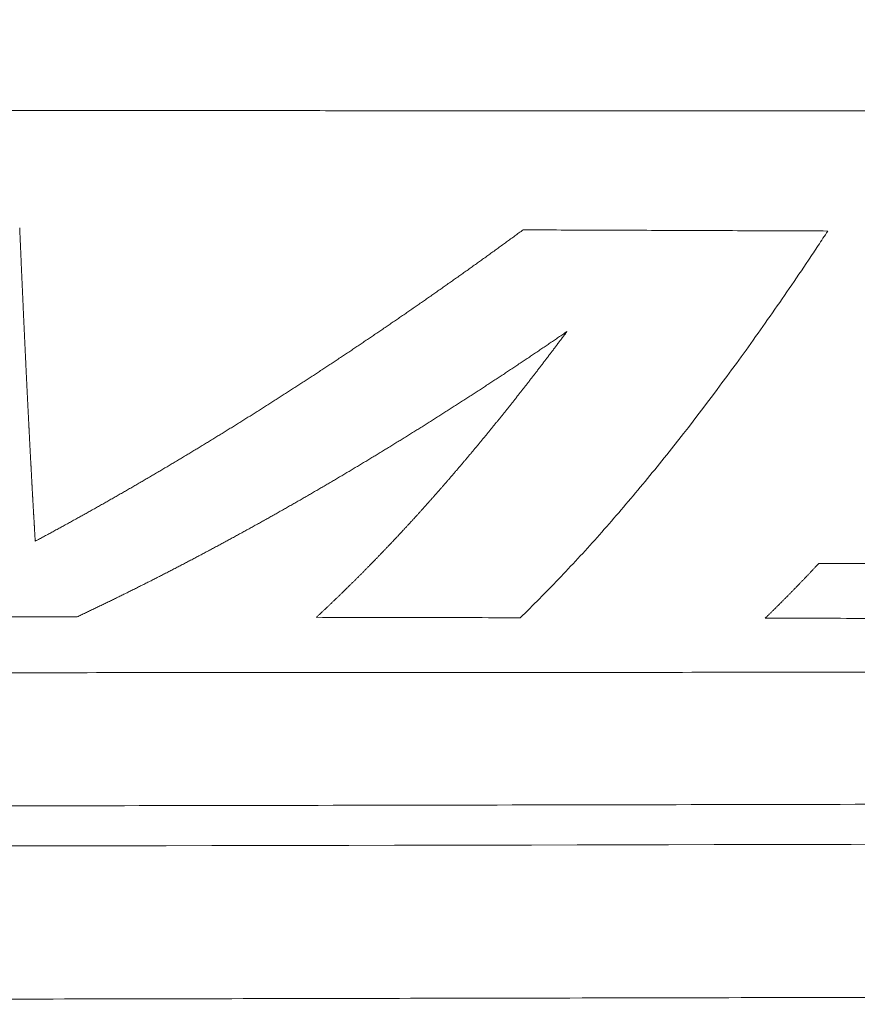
# Model space of a CAD drawing. Header units: millimetres. Extents: x 0 to 594, y 0 to 420.
# Tile 212 of 256: x 309.49 to 314.49, y 271.11 to 276.99. Entities that reach past the tile are written whole.
import ezdxf

# ---------------------------------------------------------------- set-up
doc = ezdxf.new("R2010")
doc.units = ezdxf.units.MM
doc.layers.add('1', color=7, linetype='Continuous', true_color=0xffffff)

msp = doc.modelspace()

# ---------------------------------------------------------------- linework, layer by layer
at = {"layer": '1', "color": 155, "linetype": 'Continuous', "lineweight": 13}
for points, knots in [([(124.8176, 280.5335), (125.5409, 280.2488), (127.3073, 279.5759), (130.0723, 278.6167), (133.0284, 277.6695), (135.7788, 276.8634), (138.3028, 276.1847), (140.5975, 275.6186), (142.6609, 275.1508), (144.505, 274.766), (146.8815, 274.3083), (149.898, 273.7996), (153.6627, 273.2859), (157.9494, 272.8351), (162.7365, 272.4819), (167.9977, 272.2401), (173.2657, 272.0935), (179.9757, 271.9506), (188.1344, 271.7912), (197.7452, 271.642), (207.3637, 271.5165), (216.986, 271.4136), (229.3904, 271.3035), (244.5767, 271.2003), (262.5436, 271.1307), (276.1024, 271.1115), (285.2534, 271.1123), (289.9724, 271.1152), (294.5796, 271.1199), (298.9844, 271.1256), (302.2711, 271.1307), (304.5941, 271.1346), (306.1126, 271.1372), (307.8346, 271.1403), (309.7618, 271.1438), (311.8942, 271.1479), (314.2318, 271.1526), (316.8, 271.1579), (319.6024, 271.164), (322.6428, 271.171), (325.4979, 271.1782), (328.1268, 271.1848), (329.9242, 271.1906), (331.2226, 271.193), (331.9936, 271.1986), (332.5865, 271.1906), (332.9219, 271.2031), (332.9974, 271.2063)], [0, 0, 0, 0, 0.011301, 0.027478, 0.04249, 0.056339, 0.069024, 0.080349, 0.090551, 0.09963, 0.107586, 0.125527, 0.1438, 0.162396, 0.187643, 0.212894, 0.238126, 0.263341, 0.30921, 0.355096, 0.400986, 0.446877, 0.492766, 0.578427, 0.664088, 0.74975, 0.772365, 0.794979, 0.817248, 0.838264, 0.857982, 0.864259, 0.871491, 0.879701, 0.88889, 0.899057, 0.910202, 0.922326, 0.935791, 0.950287, 0.965814, 0.976628, 0.98789, 0.991523, 0.995199, 0.998919, 1, 1, 1, 1]), ([(332.9868, 272.1114), (332.8961, 272.1111), (332.7601, 272.1107), (332.5786, 272.1102), (331.761, 272.1079), (330.262, 272.1036), (322.9943, 272.0839), (310.6392, 272.0577), (296.1038, 272.035), (284.4754, 272.0272), (275.7541, 272.0303), (267.0328, 272.0437), (258.3115, 272.0677), (249.59, 272.1022), (240.8686, 272.1483), (232.1472, 272.2068), (223.4263, 272.2771), (214.7061, 272.3592), (205.9879, 272.4565), (197.2728, 272.5723), (190.0146, 272.6863), (184.2122, 272.7915), (180.5877, 272.8635), (177.6896, 272.924), (174.7926, 272.987), (171.1734, 273.0725), (166.8348, 273.2182), (162.5029, 273.439), (158.1812, 273.7621), (153.8754, 274.2126), (150.3064, 274.714), (147.4662, 275.194), (144.6373, 275.7268), (141.1244, 276.4935), (136.9511, 277.5685), (133.5121, 278.5877), (130.7865, 279.4752), (129.1149, 280.0523), (128.1254, 280.4083), (127.8099, 280.5233)], [0, 0, 0, 0, 0.001316, 0.001976, 0.002636, 0.013193, 0.023751, 0.108212, 0.192672, 0.234902, 0.277133, 0.319363, 0.361593, 0.403823, 0.446054, 0.488284, 0.530514, 0.572745, 0.614975, 0.657205, 0.699435, 0.720551, 0.741666, 0.752223, 0.762781, 0.783896, 0.805011, 0.826126, 0.847241, 0.868356, 0.889472, 0.900029, 0.910587, 0.931702, 0.952817, 0.973932, 0.98449, 0.995047, 1, 1, 1, 1]), ([(319.7954, 276.4416), (319.6208, 276.4417), (319.2717, 276.4418), (318.7479, 276.442), (318.2241, 276.4423), (317.7003, 276.4425), (317.1766, 276.4427), (316.6528, 276.443), (316.129, 276.4432), (315.6052, 276.4435), (315.0815, 276.4438), (314.5577, 276.4441), (314.0339, 276.4443), (313.5101, 276.4446), (312.9864, 276.4449), (312.4626, 276.4452), (311.9388, 276.4455), (311.4151, 276.4458), (310.8913, 276.4461), (310.3675, 276.4465), (309.8437, 276.4468), (309.32, 276.4471), (308.7962, 276.4474), (308.2724, 276.4477), (307.7486, 276.4481), (307.2249, 276.4484), (306.7011, 276.4488), (306.1773, 276.4491), (305.6535, 276.4495), (305.1298, 276.4498), (304.606, 276.4502), (304.0822, 276.4506), (303.5075, 276.451), (302.8819, 276.4514), (302.2054, 276.4519), (301.5288, 276.4524), (300.8523, 276.4529), (300.1758, 276.4535), (299.4992, 276.454), (298.8227, 276.4545), (298.1461, 276.455), (297.4696, 276.4556), (296.7931, 276.4561), (296.1165, 276.4567), (295.44, 276.4572), (294.7634, 276.4578), (294.0869, 276.4584), (293.4104, 276.459), (292.7338, 276.4596), (292.0573, 276.4602), (291.3807, 276.4608), (290.7042, 276.4615), (290.0277, 276.4621), (289.3511, 276.4628), (288.6746, 276.4635), (287.9981, 276.4642), (287.3215, 276.4649), (286.645, 276.4656), (285.9684, 276.4664), (285.2919, 276.4671), (284.6154, 276.4679), (283.9388, 276.4688), (283.2623, 276.4696), (282.5858, 276.4705), (281.9092, 276.4713), (281.2327, 276.4723), (280.5561, 276.4732), (279.8796, 276.4741), (279.2031, 276.4751), (278.5265, 276.4761), (277.85, 276.4772), (277.1735, 276.4782), (276.7225, 276.479), (276.4969, 276.4793)], [0, 0, 0, 0, 0.012097, 0.024194, 0.03629, 0.048387, 0.060484, 0.072581, 0.084677, 0.096774, 0.108871, 0.120968, 0.133065, 0.145161, 0.157258, 0.169355, 0.181452, 0.193548, 0.205645, 0.217742, 0.229839, 0.241935, 0.254032, 0.266129, 0.278226, 0.290323, 0.302419, 0.314516, 0.326613, 0.33871, 0.350806, 0.362903, 0.375, 0.390625, 0.40625, 0.421875, 0.4375, 0.453125, 0.46875, 0.484375, 0.5, 0.515625, 0.53125, 0.546875, 0.5625, 0.578125, 0.59375, 0.609375, 0.625, 0.640625, 0.65625, 0.671875, 0.6875, 0.703125, 0.71875, 0.734375, 0.75, 0.765625, 0.78125, 0.796875, 0.8125, 0.828125, 0.84375, 0.859375, 0.875, 0.890625, 0.90625, 0.921875, 0.9375, 0.953125, 0.96875, 0.984375, 1, 1, 1, 1]), ([(309.5861, 273.8761), (309.586, 273.8783), (309.5857, 273.8828), (309.5853, 273.8894), (309.5849, 273.8962), (309.5845, 273.9029), (309.5841, 273.9096), (309.5837, 273.9163), (309.5833, 273.9231), (309.5829, 273.9299), (309.5825, 273.9366), (309.5821, 273.9434), (309.5817, 273.9502), (309.5813, 273.957), (309.581, 273.9638), (309.5806, 273.9707), (309.5802, 273.9775), (309.5798, 273.9844), (309.5794, 273.9912), (309.579, 273.9981), (309.5786, 274.005), (309.5782, 274.0119), (309.5778, 274.0188), (309.5774, 274.0258), (309.577, 274.0327), (309.5766, 274.0396), (309.5762, 274.0466), (309.5758, 274.0536), (309.5754, 274.0605), (309.575, 274.0675), (309.5746, 274.0745), (309.5742, 274.0816), (309.5738, 274.0886), (309.5734, 274.0956), (309.573, 274.1027), (309.5726, 274.1097), (309.5722, 274.1168), (309.5718, 274.1239), (309.5714, 274.131), (309.571, 274.1381), (309.5706, 274.1452), (309.5702, 274.1523), (309.5698, 274.1595), (309.5694, 274.1666), (309.569, 274.1738), (309.5686, 274.1809), (309.5682, 274.1881), (309.5678, 274.1953), (309.5674, 274.2025), (309.567, 274.2098), (309.5666, 274.217), (309.5662, 274.2242), (309.5658, 274.2315), (309.5654, 274.2387), (309.565, 274.246), (309.5646, 274.2533), (309.5642, 274.2606), (309.5638, 274.2679), (309.5634, 274.2752), (309.5631, 274.2825), (309.5627, 274.2899), (309.5623, 274.2972), (309.5619, 274.3046), (309.5615, 274.312), (309.5611, 274.3194), (309.5607, 274.3268), (309.5603, 274.3342), (309.5599, 274.3416), (309.5595, 274.349), (309.5591, 274.3565), (309.5587, 274.3639), (309.5583, 274.3714), (309.5579, 274.3788), (309.5575, 274.3863), (309.5571, 274.3938), (309.5567, 274.4013), (309.5563, 274.4088), (309.5559, 274.4164), (309.5555, 274.4239), (309.5551, 274.4315), (309.5547, 274.439), (309.5543, 274.4466), (309.5539, 274.4542), (309.5535, 274.4618), (309.5531, 274.4694), (309.5527, 274.477), (309.5524, 274.4846), (309.552, 274.4923), (309.5516, 274.4999), (309.5512, 274.5076), (309.5508, 274.5152), (309.5504, 274.5229), (309.55, 274.5306), (309.5496, 274.5383), (309.5492, 274.546), (309.5488, 274.5538), (309.5484, 274.5615), (309.548, 274.5692), (309.5476, 274.577), (309.5472, 274.5848), (309.5468, 274.5925), (309.5464, 274.6003), (309.546, 274.6081), (309.5456, 274.6159), (309.5452, 274.6238), (309.5448, 274.6316), (309.5444, 274.6394), (309.5441, 274.6473), (309.5437, 274.6552), (309.5433, 274.663), (309.5429, 274.6709), (309.5425, 274.6788), (309.5421, 274.6867), (309.5417, 274.6947), (309.5413, 274.7026), (309.5409, 274.7105), (309.5405, 274.7185), (309.5401, 274.7264), (309.5397, 274.7344), (309.5393, 274.7424), (309.5389, 274.7504), (309.5385, 274.7584), (309.5381, 274.7664), (309.5377, 274.7744), (309.5373, 274.7825), (309.5369, 274.7905), (309.5366, 274.7986), (309.5362, 274.8066), (309.5358, 274.8147), (309.5354, 274.8228), (309.535, 274.8309), (309.5346, 274.839), (309.5342, 274.8471), (309.5338, 274.8553), (309.5334, 274.8634), (309.533, 274.8716), (309.5326, 274.8797), (309.5322, 274.8879), (309.5318, 274.8961), (309.5314, 274.9043), (309.531, 274.9125), (309.5306, 274.9207), (309.5303, 274.9289), (309.5299, 274.9371), (309.5295, 274.9454), (309.5291, 274.9536), (309.5287, 274.9619), (309.5283, 274.9702), (309.5279, 274.9785), (309.5275, 274.9868), (309.5271, 274.9951), (309.5267, 275.0034), (309.5263, 275.0117), (309.5259, 275.02), (309.5255, 275.0284), (309.5251, 275.0367), (309.5248, 275.0451), (309.5244, 275.0535), (309.524, 275.0619), (309.5236, 275.0703), (309.5232, 275.0787), (309.5228, 275.0871), (309.5224, 275.0955), (309.522, 275.104), (309.5216, 275.1124), (309.5212, 275.1209), (309.5208, 275.1293), (309.5204, 275.1378), (309.52, 275.1463), (309.5197, 275.1548), (309.5193, 275.1633), (309.5189, 275.1718), (309.5185, 275.1803), (309.5181, 275.1889), (309.5177, 275.1974), (309.5173, 275.206), (309.5169, 275.2145), (309.5165, 275.2231), (309.5161, 275.2317), (309.5157, 275.2403), (309.5153, 275.2489), (309.5149, 275.2575), (309.5146, 275.2661), (309.5142, 275.2748), (309.5138, 275.2834), (309.5134, 275.2921), (309.513, 275.3007), (309.5126, 275.3094), (309.5122, 275.3181), (309.5118, 275.3268), (309.5114, 275.3355), (309.511, 275.3442), (309.5106, 275.3529), (309.5103, 275.3617), (309.5099, 275.3704), (309.5095, 275.3792), (309.5091, 275.3879), (309.5087, 275.3967), (309.5083, 275.4055), (309.5079, 275.4143), (309.5075, 275.4231), (309.5071, 275.4319), (309.5067, 275.4407), (309.5063, 275.4496), (309.506, 275.4584), (309.5056, 275.4673), (309.5052, 275.4762), (309.5048, 275.485), (309.5044, 275.4939), (309.504, 275.5028), (309.5036, 275.5117), (309.5032, 275.5207), (309.5028, 275.5296), (309.5024, 275.5385), (309.5021, 275.5475), (309.5017, 275.5564), (309.5013, 275.5654), (309.5009, 275.5744), (309.5005, 275.5834), (309.5001, 275.5924), (309.4997, 275.6014), (309.4993, 275.6104), (309.4989, 275.6194), (309.4985, 275.6285), (309.4982, 275.6375), (309.4978, 275.6465), (309.4974, 275.6556), (309.497, 275.6647), (309.4966, 275.6738), (309.4962, 275.6828), (309.4958, 275.6919), (309.4954, 275.701), (309.495, 275.7102), (309.4946, 275.7193), (309.4943, 275.7284), (309.4939, 275.7376), (309.4936, 275.7437), (309.4935, 275.7467)], [0, 0, 0, 0, 0.004255, 0.008511, 0.012766, 0.017021, 0.021276, 0.025532, 0.029787, 0.034042, 0.038297, 0.042553, 0.046808, 0.051063, 0.055318, 0.059573, 0.063829, 0.068084, 0.072339, 0.076594, 0.080849, 0.085104, 0.089359, 0.093615, 0.09787, 0.102125, 0.10638, 0.110635, 0.11489, 0.119145, 0.1234, 0.127655, 0.131911, 0.136166, 0.140421, 0.144676, 0.148931, 0.153186, 0.157441, 0.161696, 0.165951, 0.170206, 0.174461, 0.178716, 0.182972, 0.187227, 0.191482, 0.195737, 0.199992, 0.204247, 0.208502, 0.212757, 0.217012, 0.221267, 0.225522, 0.229778, 0.234033, 0.238288, 0.242543, 0.246798, 0.251053, 0.255308, 0.259563, 0.263819, 0.268074, 0.272329, 0.276584, 0.280839, 0.285095, 0.28935, 0.293605, 0.29786, 0.302115, 0.306371, 0.310626, 0.314881, 0.319136, 0.323392, 0.327647, 0.331902, 0.336158, 0.340413, 0.344668, 0.348924, 0.353179, 0.357434, 0.36169, 0.365945, 0.370201, 0.374456, 0.378711, 0.382967, 0.387222, 0.391478, 0.395733, 0.399989, 0.404244, 0.4085, 0.412756, 0.417011, 0.421267, 0.425523, 0.429778, 0.434034, 0.43829, 0.442545, 0.446801, 0.451057, 0.455313, 0.459568, 0.463824, 0.46808, 0.472336, 0.476592, 0.480848, 0.485104, 0.48936, 0.493616, 0.497872, 0.502128, 0.506384, 0.51064, 0.514896, 0.519153, 0.523409, 0.527665, 0.531921, 0.536177, 0.540433, 0.54469, 0.548946, 0.553202, 0.557458, 0.561714, 0.565971, 0.570227, 0.574483, 0.578739, 0.582995, 0.587251, 0.591507, 0.595763, 0.600019, 0.604275, 0.608531, 0.612787, 0.617043, 0.621298, 0.625554, 0.62981, 0.634065, 0.638321, 0.642576, 0.646832, 0.651087, 0.655342, 0.659598, 0.663853, 0.668108, 0.672363, 0.676618, 0.680872, 0.685127, 0.689382, 0.693636, 0.697891, 0.702145, 0.706399, 0.710654, 0.714908, 0.719162, 0.723415, 0.727669, 0.731923, 0.736176, 0.740429, 0.744683, 0.748936, 0.753189, 0.757442, 0.761694, 0.765947, 0.7702, 0.774452, 0.778705, 0.782957, 0.78721, 0.791462, 0.795715, 0.799968, 0.804221, 0.808474, 0.812727, 0.81698, 0.821233, 0.825487, 0.829741, 0.833995, 0.838249, 0.842503, 0.846758, 0.851013, 0.855269, 0.859524, 0.863781, 0.868037, 0.872294, 0.876551, 0.880809, 0.885067, 0.889326, 0.893585, 0.897845, 0.902104, 0.906363, 0.910621, 0.91488, 0.919137, 0.923395, 0.927652, 0.931909, 0.936166, 0.940422, 0.944679, 0.948935, 0.953191, 0.957447, 0.961702, 0.965958, 0.970213, 0.974468, 0.978724, 0.982979, 0.987234, 0.991489, 0.995745, 1, 1, 1, 1]), ([(312.4968, 275.7345), (312.4927, 275.7315), (312.4844, 275.7254), (312.472, 275.7163), (312.4596, 275.7073), (312.4472, 275.6982), (312.4348, 275.6892), (312.4224, 275.6801), (312.4101, 275.6711), (312.3977, 275.6621), (312.3853, 275.6531), (312.3729, 275.6441), (312.3605, 275.6351), (312.3481, 275.6261), (312.3357, 275.6171), (312.3233, 275.6081), (312.3109, 275.5992), (312.2985, 275.5902), (312.2861, 275.5813), (312.2737, 275.5724), (312.2613, 275.5634), (312.249, 275.5545), (312.2366, 275.5456), (312.2242, 275.5367), (312.2118, 275.5278), (312.1994, 275.519), (312.187, 275.5101), (312.1746, 275.5013), (312.1622, 275.4924), (312.1498, 275.4836), (312.1374, 275.4748), (312.125, 275.466), (312.1127, 275.4571), (312.1003, 275.4484), (312.0879, 275.4396), (312.0755, 275.4308), (312.0631, 275.422), (312.0507, 275.4133), (312.0383, 275.4046), (312.0259, 275.3958), (312.0135, 275.3871), (312.0011, 275.3784), (311.9888, 275.3697), (311.9764, 275.361), (311.964, 275.3523), (311.9516, 275.3437), (311.9392, 275.335), (311.9268, 275.3263), (311.9144, 275.3177), (311.902, 275.3091), (311.8897, 275.3005), (311.8773, 275.2918), (311.8649, 275.2832), (311.8525, 275.2746), (311.8401, 275.2661), (311.8277, 275.2575), (311.8153, 275.2489), (311.8029, 275.2404), (311.7905, 275.2318), (311.7782, 275.2233), (311.7658, 275.2148), (311.7534, 275.2063), (311.741, 275.1978), (311.7286, 275.1893), (311.7162, 275.1808), (311.7038, 275.1723), (311.6914, 275.1638), (311.6791, 275.1554), (311.6667, 275.1469), (311.6543, 275.1385), (311.6419, 275.1301), (311.6295, 275.1217), (311.6171, 275.1132), (311.6047, 275.1049), (311.5923, 275.0965), (311.58, 275.0881), (311.5676, 275.0797), (311.5552, 275.0714), (311.5428, 275.063), (311.5304, 275.0547), (311.518, 275.0463), (311.5056, 275.038), (311.4932, 275.0297), (311.4809, 275.0214), (311.4685, 275.0131), (311.4561, 275.0049), (311.4437, 274.9966), (311.4313, 274.9883), (311.4189, 274.9801), (311.4065, 274.9718), (311.3942, 274.9636), (311.3818, 274.9554), (311.3694, 274.9472), (311.357, 274.939), (311.3446, 274.9308), (311.3322, 274.9226), (311.3198, 274.9145), (311.3074, 274.9063), (311.2951, 274.8981), (311.2827, 274.89), (311.2703, 274.8819), (311.2579, 274.8738), (311.2455, 274.8657), (311.2331, 274.8576), (311.2207, 274.8495), (311.2084, 274.8414), (311.196, 274.8333), (311.1836, 274.8253), (311.1712, 274.8172), (311.1588, 274.8092), (311.1464, 274.8012), (311.134, 274.7932), (311.1217, 274.7852), (311.1093, 274.7772), (311.0969, 274.7692), (311.0845, 274.7612), (311.0721, 274.7533), (311.0597, 274.7453), (311.0473, 274.7374), (311.0349, 274.7294), (311.0226, 274.7215), (311.0102, 274.7136), (310.9978, 274.7057), (310.9854, 274.6978), (310.973, 274.6899), (310.9606, 274.6821), (310.9482, 274.6742), (310.9359, 274.6664), (310.9235, 274.6585), (310.9111, 274.6507), (310.8987, 274.6429), (310.8863, 274.6351), (310.8739, 274.6273), (310.8615, 274.6195), (310.8492, 274.6117), (310.8368, 274.604), (310.8244, 274.5962), (310.812, 274.5885), (310.7996, 274.5808), (310.7872, 274.573), (310.7749, 274.5653), (310.7625, 274.5576), (310.7501, 274.55), (310.7377, 274.5423), (310.7253, 274.5346), (310.7129, 274.527), (310.7005, 274.5193), (310.6882, 274.5117), (310.6758, 274.5041), (310.6634, 274.4964), (310.651, 274.4888), (310.6386, 274.4813), (310.6262, 274.4737), (310.6138, 274.4661), (310.6015, 274.4585), (310.5891, 274.451), (310.5767, 274.4435), (310.5643, 274.4359), (310.5519, 274.4284), (310.5395, 274.4209), (310.5272, 274.4134), (310.5148, 274.4059), (310.5024, 274.3985), (310.49, 274.391), (310.4776, 274.3836), (310.4652, 274.3761), (310.4529, 274.3687), (310.4405, 274.3613), (310.4281, 274.3539), (310.4157, 274.3465), (310.4033, 274.3391), (310.3909, 274.3317), (310.3785, 274.3243), (310.3662, 274.317), (310.3538, 274.3097), (310.3414, 274.3023), (310.329, 274.295), (310.3166, 274.2877), (310.3042, 274.2804), (310.2919, 274.2731), (310.2795, 274.2658), (310.2671, 274.2586), (310.2547, 274.2513), (310.2423, 274.2441), (310.23, 274.2368), (310.2176, 274.2296), (310.2052, 274.2224), (310.1928, 274.2152), (310.1804, 274.208), (310.168, 274.2008), (310.1557, 274.1937), (310.1433, 274.1865), (310.1309, 274.1794), (310.1185, 274.1722), (310.1061, 274.1651), (310.0937, 274.158), (310.0814, 274.1509), (310.069, 274.1438), (310.0566, 274.1367), (310.0442, 274.1297), (310.0318, 274.1226), (310.0195, 274.1156), (310.0071, 274.1085), (309.9947, 274.1015), (309.9823, 274.0945), (309.9699, 274.0875), (309.9575, 274.0805), (309.9452, 274.0735), (309.9328, 274.0666), (309.9204, 274.0596), (309.908, 274.0527), (309.8956, 274.0457), (309.8833, 274.0388), (309.8709, 274.0319), (309.8585, 274.025), (309.8461, 274.0181), (309.8337, 274.0112), (309.8214, 274.0044), (309.809, 273.9975), (309.7966, 273.9907), (309.7842, 273.9839), (309.7718, 273.977), (309.7595, 273.9702), (309.7471, 273.9634), (309.7347, 273.9566), (309.7223, 273.9499), (309.7099, 273.9431), (309.6976, 273.9363), (309.6852, 273.9296), (309.6728, 273.9229), (309.6604, 273.9161), (309.648, 273.9094), (309.6357, 273.9027), (309.6233, 273.8961), (309.6109, 273.8894), (309.5985, 273.8827), (309.5903, 273.8783), (309.5861, 273.8761)], [0, 0, 0, 0, 0.004255, 0.008511, 0.012766, 0.017022, 0.021277, 0.025533, 0.029789, 0.034045, 0.038301, 0.042557, 0.046813, 0.05107, 0.055327, 0.059583, 0.06384, 0.068097, 0.072355, 0.076612, 0.08087, 0.085127, 0.089385, 0.093642, 0.097898, 0.102155, 0.106412, 0.110668, 0.114924, 0.11918, 0.123435, 0.127691, 0.131946, 0.136201, 0.140456, 0.144711, 0.148966, 0.153221, 0.157475, 0.16173, 0.165984, 0.170238, 0.174493, 0.178747, 0.183001, 0.187255, 0.191509, 0.195763, 0.200016, 0.20427, 0.208524, 0.212778, 0.217032, 0.221286, 0.225539, 0.229793, 0.234047, 0.238301, 0.242555, 0.246809, 0.251063, 0.255317, 0.259572, 0.263826, 0.26808, 0.272335, 0.276589, 0.280844, 0.285098, 0.289353, 0.293608, 0.297863, 0.302117, 0.306372, 0.310627, 0.314882, 0.319137, 0.323392, 0.327647, 0.331903, 0.336158, 0.340413, 0.344668, 0.348924, 0.353179, 0.357434, 0.36169, 0.365945, 0.370201, 0.374456, 0.378712, 0.382967, 0.387223, 0.391479, 0.395734, 0.39999, 0.404246, 0.408501, 0.412757, 0.417013, 0.421268, 0.425524, 0.42978, 0.434036, 0.438291, 0.442547, 0.446803, 0.451059, 0.455315, 0.45957, 0.463826, 0.468082, 0.472338, 0.476594, 0.480849, 0.485105, 0.489361, 0.493617, 0.497872, 0.502128, 0.506384, 0.510639, 0.514895, 0.519151, 0.523406, 0.527662, 0.531918, 0.536173, 0.540429, 0.544684, 0.54894, 0.553196, 0.557451, 0.561707, 0.565962, 0.570218, 0.574473, 0.578729, 0.582984, 0.58724, 0.591495, 0.595751, 0.600006, 0.604261, 0.608517, 0.612772, 0.617028, 0.621283, 0.625539, 0.629794, 0.634049, 0.638305, 0.64256, 0.646815, 0.651071, 0.655326, 0.659581, 0.663837, 0.668092, 0.672347, 0.676603, 0.680858, 0.685113, 0.689368, 0.693624, 0.697879, 0.702134, 0.706389, 0.710645, 0.7149, 0.719155, 0.72341, 0.727666, 0.731921, 0.736176, 0.740431, 0.744687, 0.748942, 0.753197, 0.757452, 0.761707, 0.765963, 0.770218, 0.774473, 0.778728, 0.782984, 0.787239, 0.791494, 0.795749, 0.800004, 0.804259, 0.808515, 0.81277, 0.817025, 0.82128, 0.825535, 0.829791, 0.834046, 0.838301, 0.842556, 0.846811, 0.851067, 0.855322, 0.859577, 0.863832, 0.868087, 0.872343, 0.876598, 0.880853, 0.885108, 0.889363, 0.893619, 0.897874, 0.902129, 0.906384, 0.910639, 0.914895, 0.91915, 0.923405, 0.92766, 0.931916, 0.936171, 0.940426, 0.944681, 0.948937, 0.953192, 0.957447, 0.961702, 0.965958, 0.970213, 0.974468, 0.978723, 0.982979, 0.987234, 0.991489, 0.995745, 1, 1, 1, 1]), ([(312.4798, 273.4193), (312.5562, 273.4934), (312.7089, 273.6475), (312.9381, 273.896), (313.1673, 274.1614), (313.3202, 274.3493), (313.5495, 274.6391), (313.7024, 274.8429), (313.9319, 275.1638), (314.0084, 275.2732), (314.1233, 275.4409), (314.1615, 275.4974), (314.2094, 275.5688), (314.219, 275.5831), (314.2381, 275.6118), (314.2668, 275.655), (314.2955, 275.6984), (314.3147, 275.7276)], [0, 0, 0, 0, 0.125, 0.25, 0.375, 0.5, 0.5, 0.75, 0.75, 0.875, 0.875, 0.9375, 0.9375, 0.953125, 0.953125, 0.96875, 1, 1, 1, 1]), ([(314.3147, 275.7276), (314.1632, 275.7281), (313.8602, 275.7293), (313.4057, 275.731), (312.9513, 275.7327), (312.6483, 275.7339), (312.4968, 275.7345)], [0, 0, 0, 0, 0.25, 0.5, 0.75, 1, 1, 1, 1]), ([(309.8357, 273.4242), (309.8399, 273.4261), (309.8482, 273.4301), (309.8606, 273.436), (309.873, 273.4419), (309.8855, 273.4478), (309.8979, 273.4537), (309.9103, 273.4597), (309.9228, 273.4656), (309.9352, 273.4716), (309.9476, 273.4776), (309.9601, 273.4836), (309.9725, 273.4896), (309.9849, 273.4956), (309.9973, 273.5016), (310.0098, 273.5077), (310.0222, 273.5137), (310.0346, 273.5198), (310.0471, 273.5259), (310.0595, 273.532), (310.0719, 273.5381), (310.0844, 273.5442), (310.0968, 273.5503), (310.1092, 273.5565), (310.1217, 273.5626), (310.1341, 273.5688), (310.1465, 273.575), (310.159, 273.5812), (310.1714, 273.5874), (310.1838, 273.5936), (310.1963, 273.5998), (310.2087, 273.606), (310.2211, 273.6123), (310.2336, 273.6186), (310.246, 273.6248), (310.2584, 273.6311), (310.2709, 273.6374), (310.2833, 273.6437), (310.2957, 273.65), (310.3082, 273.6564), (310.3206, 273.6627), (310.333, 273.6691), (310.3455, 273.6754), (310.3579, 273.6818), (310.3703, 273.6882), (310.3828, 273.6946), (310.3952, 273.701), (310.4076, 273.7075), (310.4201, 273.7139), (310.4325, 273.7204), (310.4449, 273.7268), (310.4574, 273.7333), (310.4698, 273.7398), (310.4822, 273.7463), (310.4947, 273.7528), (310.5071, 273.7593), (310.5195, 273.7659), (310.532, 273.7724), (310.5444, 273.779), (310.5568, 273.7856), (310.5693, 273.7921), (310.5817, 273.7987), (310.5941, 273.8054), (310.6066, 273.812), (310.619, 273.8186), (310.6314, 273.8252), (310.6439, 273.8319), (310.6563, 273.8386), (310.6687, 273.8452), (310.6812, 273.8519), (310.6936, 273.8586), (310.706, 273.8654), (310.7185, 273.8721), (310.7309, 273.8788), (310.7433, 273.8856), (310.7558, 273.8923), (310.7682, 273.8991), (310.7807, 273.9059), (310.7931, 273.9127), (310.8055, 273.9195), (310.818, 273.9263), (310.8304, 273.9331), (310.8428, 273.94), (310.8553, 273.9468), (310.8677, 273.9537), (310.8801, 273.9606), (310.8926, 273.9675), (310.905, 273.9744), (310.9174, 273.9813), (310.9299, 273.9882), (310.9423, 273.9951), (310.9547, 274.0021), (310.9672, 274.009), (310.9796, 274.016), (310.992, 274.023), (311.0045, 274.03), (311.0169, 274.037), (311.0293, 274.044), (311.0418, 274.051), (311.0542, 274.0581), (311.0666, 274.0651), (311.0791, 274.0722), (311.0915, 274.0793), (311.104, 274.0864), (311.1164, 274.0935), (311.1288, 274.1006), (311.1413, 274.1077), (311.1537, 274.1148), (311.1661, 274.122), (311.1786, 274.1291), (311.191, 274.1363), (311.2034, 274.1435), (311.2159, 274.1506), (311.2283, 274.1578), (311.2407, 274.1651), (311.2532, 274.1723), (311.2656, 274.1795), (311.278, 274.1868), (311.2905, 274.194), (311.3029, 274.2013), (311.3154, 274.2086), (311.3278, 274.2159), (311.3402, 274.2232), (311.3527, 274.2305), (311.3651, 274.2378), (311.3775, 274.2451), (311.39, 274.2525), (311.4024, 274.2598), (311.4148, 274.2672), (311.4273, 274.2746), (311.4397, 274.282), (311.4522, 274.2894), (311.4646, 274.2968), (311.477, 274.3042), (311.4895, 274.3117), (311.5019, 274.3191), (311.5143, 274.3266), (311.5268, 274.334), (311.5392, 274.3415), (311.5516, 274.349), (311.5641, 274.3565), (311.5765, 274.364), (311.589, 274.3716), (311.6014, 274.3791), (311.6138, 274.3867), (311.6263, 274.3942), (311.6387, 274.4018), (311.6511, 274.4094), (311.6636, 274.417), (311.676, 274.4246), (311.6885, 274.4322), (311.7009, 274.4398), (311.7133, 274.4474), (311.7258, 274.4551), (311.7382, 274.4628), (311.7506, 274.4704), (311.7631, 274.4781), (311.7755, 274.4858), (311.788, 274.4935), (311.8004, 274.5012), (311.8128, 274.509), (311.8253, 274.5167), (311.8377, 274.5244), (311.8502, 274.5322), (311.8626, 274.54), (311.875, 274.5477), (311.8875, 274.5555), (311.8999, 274.5633), (311.9123, 274.5712), (311.9248, 274.579), (311.9372, 274.5868), (311.9497, 274.5947), (311.9621, 274.6025), (311.9745, 274.6104), (311.987, 274.6183), (311.9994, 274.6262), (312.0119, 274.6341), (312.0243, 274.642), (312.0367, 274.6499), (312.0492, 274.6578), (312.0616, 274.6658), (312.0741, 274.6737), (312.0865, 274.6817), (312.0989, 274.6897), (312.1114, 274.6977), (312.1238, 274.7057), (312.1362, 274.7137), (312.1487, 274.7217), (312.1611, 274.7297), (312.1736, 274.7378), (312.186, 274.7458), (312.1984, 274.7539), (312.2109, 274.7619), (312.2233, 274.77), (312.2358, 274.7781), (312.2482, 274.7862), (312.2607, 274.7943), (312.2731, 274.8025), (312.2855, 274.8106), (312.298, 274.8188), (312.3104, 274.8269), (312.3229, 274.8351), (312.3353, 274.8433), (312.3477, 274.8515), (312.3602, 274.8597), (312.3726, 274.8679), (312.3851, 274.8761), (312.3975, 274.8843), (312.4099, 274.8926), (312.4224, 274.9008), (312.4348, 274.9091), (312.4473, 274.9174), (312.4597, 274.9256), (312.4722, 274.9339), (312.4846, 274.9422), (312.497, 274.9506), (312.5095, 274.9589), (312.5219, 274.9672), (312.5344, 274.9756), (312.5468, 274.9839), (312.5592, 274.9923), (312.5717, 275.0007), (312.5841, 275.0091), (312.5966, 275.0175), (312.609, 275.0259), (312.6215, 275.0343), (312.6339, 275.0427), (312.6463, 275.0512), (312.6588, 275.0596), (312.6712, 275.0681), (312.6837, 275.0766), (312.6961, 275.085), (312.7086, 275.0935), (312.721, 275.102), (312.7335, 275.1106), (312.7459, 275.1191), (312.7542, 275.1248), (312.7583, 275.1276)], [0, 0, 0, 0, 0.004255, 0.008511, 0.012766, 0.017021, 0.021277, 0.025532, 0.029787, 0.034043, 0.038298, 0.042553, 0.046809, 0.051064, 0.055319, 0.059575, 0.06383, 0.068085, 0.072341, 0.076596, 0.080851, 0.085107, 0.089362, 0.093617, 0.097873, 0.102128, 0.106383, 0.110639, 0.114894, 0.11915, 0.123405, 0.12766, 0.131916, 0.136171, 0.140426, 0.144682, 0.148937, 0.153192, 0.157448, 0.161703, 0.165959, 0.170214, 0.174469, 0.178725, 0.18298, 0.187235, 0.191491, 0.195746, 0.200001, 0.204257, 0.208512, 0.212768, 0.217023, 0.221278, 0.225534, 0.229789, 0.234044, 0.2383, 0.242555, 0.24681, 0.251066, 0.255321, 0.259577, 0.263832, 0.268087, 0.272343, 0.276598, 0.280853, 0.285109, 0.289364, 0.29362, 0.297875, 0.30213, 0.306386, 0.310641, 0.314896, 0.319152, 0.323407, 0.327662, 0.331918, 0.336173, 0.340428, 0.344684, 0.348939, 0.353195, 0.35745, 0.361705, 0.365961, 0.370216, 0.374471, 0.378727, 0.382982, 0.387237, 0.391493, 0.395748, 0.400003, 0.404259, 0.408514, 0.412769, 0.417025, 0.42128, 0.425535, 0.429791, 0.434046, 0.438301, 0.442557, 0.446812, 0.451067, 0.455323, 0.459578, 0.463833, 0.468089, 0.472344, 0.476599, 0.480855, 0.48511, 0.489365, 0.493621, 0.497876, 0.502131, 0.506387, 0.510642, 0.514897, 0.519153, 0.523408, 0.527663, 0.531919, 0.536174, 0.540429, 0.544685, 0.54894, 0.553195, 0.55745, 0.561706, 0.565961, 0.570216, 0.574472, 0.578727, 0.582982, 0.587238, 0.591493, 0.595748, 0.600003, 0.604259, 0.608514, 0.612769, 0.617025, 0.62128, 0.625535, 0.629791, 0.634046, 0.638301, 0.642556, 0.646812, 0.651067, 0.655322, 0.659578, 0.663833, 0.668088, 0.672343, 0.676599, 0.680854, 0.685109, 0.689365, 0.69362, 0.697875, 0.70213, 0.706386, 0.710641, 0.714896, 0.719151, 0.723407, 0.727662, 0.731917, 0.736173, 0.740428, 0.744683, 0.748938, 0.753194, 0.757449, 0.761704, 0.765959, 0.770215, 0.77447, 0.778725, 0.782981, 0.787236, 0.791491, 0.795746, 0.800002, 0.804257, 0.808512, 0.812767, 0.817023, 0.821278, 0.825533, 0.829788, 0.834044, 0.838299, 0.842554, 0.84681, 0.851065, 0.85532, 0.859575, 0.863831, 0.868086, 0.872341, 0.876596, 0.880852, 0.885107, 0.889362, 0.893618, 0.897873, 0.902128, 0.906383, 0.910639, 0.914894, 0.919149, 0.923405, 0.92766, 0.931915, 0.93617, 0.940426, 0.944681, 0.948936, 0.953192, 0.957447, 0.961702, 0.965958, 0.970213, 0.974468, 0.978723, 0.982979, 0.987234, 0.991489, 0.995745, 1, 1, 1, 1]), ([(312.7583, 275.1276), (312.7562, 275.1248), (312.752, 275.1191), (312.7456, 275.1105), (312.7392, 275.102), (312.7329, 275.0935), (312.7265, 275.0849), (312.7201, 275.0764), (312.7137, 275.0679), (312.7074, 275.0595), (312.701, 275.051), (312.6946, 275.0425), (312.6883, 275.0341), (312.6819, 275.0256), (312.6755, 275.0172), (312.6692, 275.0088), (312.6628, 275.0004), (312.6564, 274.992), (312.65, 274.9836), (312.6437, 274.9752), (312.6373, 274.9669), (312.6309, 274.9585), (312.6246, 274.9502), (312.6182, 274.9418), (312.6118, 274.9335), (312.6055, 274.9252), (312.5991, 274.9169), (312.5927, 274.9086), (312.5864, 274.9003), (312.58, 274.892), (312.5736, 274.8838), (312.5673, 274.8755), (312.5609, 274.8673), (312.5545, 274.8591), (312.5482, 274.8508), (312.5418, 274.8426), (312.5354, 274.8344), (312.529, 274.8262), (312.5227, 274.8181), (312.5163, 274.8099), (312.5099, 274.8018), (312.5036, 274.7936), (312.4972, 274.7855), (312.4908, 274.7774), (312.4845, 274.7692), (312.4781, 274.7611), (312.4717, 274.7531), (312.4654, 274.745), (312.459, 274.7369), (312.4526, 274.7288), (312.4463, 274.7208), (312.4399, 274.7128), (312.4335, 274.7047), (312.4272, 274.6967), (312.4208, 274.6887), (312.4144, 274.6807), (312.4081, 274.6728), (312.4017, 274.6648), (312.3953, 274.6568), (312.389, 274.6489), (312.3826, 274.6409), (312.3762, 274.633), (312.3699, 274.6251), (312.3635, 274.6172), (312.3571, 274.6093), (312.3508, 274.6014), (312.3444, 274.5935), (312.338, 274.5857), (312.3317, 274.5778), (312.3253, 274.57), (312.3189, 274.5622), (312.3126, 274.5543), (312.3062, 274.5465), (312.2998, 274.5387), (312.2935, 274.531), (312.2871, 274.5232), (312.2808, 274.5154), (312.2744, 274.5077), (312.268, 274.4999), (312.2617, 274.4922), (312.2553, 274.4845), (312.2489, 274.4768), (312.2426, 274.4691), (312.2362, 274.4614), (312.2298, 274.4537), (312.2235, 274.4461), (312.2171, 274.4384), (312.2107, 274.4308), (312.2044, 274.4231), (312.198, 274.4155), (312.1916, 274.4079), (312.1853, 274.4003), (312.1789, 274.3927), (312.1725, 274.3852), (312.1662, 274.3776), (312.1598, 274.3701), (312.1535, 274.3625), (312.1471, 274.355), (312.1407, 274.3475), (312.1344, 274.34), (312.128, 274.3325), (312.1216, 274.325), (312.1153, 274.3175), (312.1089, 274.3101), (312.1025, 274.3026), (312.0962, 274.2952), (312.0898, 274.2877), (312.0835, 274.2803), (312.0771, 274.2729), (312.0707, 274.2655), (312.0644, 274.2582), (312.058, 274.2508), (312.0516, 274.2434), (312.0453, 274.2361), (312.0389, 274.2287), (312.0325, 274.2214), (312.0262, 274.2141), (312.0198, 274.2068), (312.0135, 274.1995), (312.0071, 274.1922), (312.0007, 274.185), (311.9944, 274.1777), (311.988, 274.1705), (311.9816, 274.1632), (311.9753, 274.156), (311.9689, 274.1488), (311.9626, 274.1416), (311.9562, 274.1344), (311.9498, 274.1272), (311.9435, 274.1201), (311.9371, 274.1129), (311.9307, 274.1058), (311.9244, 274.0987), (311.918, 274.0915), (311.9117, 274.0844), (311.9053, 274.0773), (311.8989, 274.0703), (311.8926, 274.0632), (311.8862, 274.0561), (311.8798, 274.0491), (311.8735, 274.042), (311.8671, 274.035), (311.8608, 274.028), (311.8544, 274.021), (311.848, 274.014), (311.8417, 274.007), (311.8353, 274.0001), (311.8289, 273.9931), (311.8226, 273.9862), (311.8162, 273.9792), (311.8099, 273.9723), (311.8035, 273.9654), (311.7971, 273.9585), (311.7908, 273.9516), (311.7844, 273.9448), (311.778, 273.9379), (311.7717, 273.931), (311.7653, 273.9242), (311.759, 273.9174), (311.7526, 273.9106), (311.7462, 273.9038), (311.7399, 273.897), (311.7335, 273.8902), (311.7272, 273.8834), (311.7208, 273.8767), (311.7144, 273.8699), (311.7081, 273.8632), (311.7017, 273.8565), (311.6953, 273.8498), (311.689, 273.8431), (311.6826, 273.8364), (311.6763, 273.8297), (311.6699, 273.8231), (311.6635, 273.8164), (311.6572, 273.8098), (311.6508, 273.8031), (311.6445, 273.7965), (311.6381, 273.7899), (311.6317, 273.7833), (311.6254, 273.7768), (311.619, 273.7702), (311.6127, 273.7636), (311.6063, 273.7571), (311.5999, 273.7506), (311.5936, 273.7441), (311.5872, 273.7375), (311.5809, 273.7311), (311.5745, 273.7246), (311.5681, 273.7181), (311.5618, 273.7116), (311.5554, 273.7052), (311.549, 273.6988), (311.5427, 273.6923), (311.5363, 273.6859), (311.53, 273.6795), (311.5236, 273.6732), (311.5172, 273.6668), (311.5109, 273.6604), (311.5045, 273.6541), (311.4982, 273.6477), (311.4918, 273.6414), (311.4854, 273.6351), (311.4791, 273.6288), (311.4727, 273.6225), (311.4664, 273.6162), (311.46, 273.61), (311.4536, 273.6037), (311.4473, 273.5975), (311.4409, 273.5912), (311.4346, 273.585), (311.4282, 273.5788), (311.4218, 273.5726), (311.4155, 273.5664), (311.4091, 273.5603), (311.4028, 273.5541), (311.3964, 273.548), (311.39, 273.5418), (311.3837, 273.5357), (311.3773, 273.5296), (311.371, 273.5235), (311.3646, 273.5174), (311.3582, 273.5114), (311.3519, 273.5053), (311.3455, 273.4993), (311.3392, 273.4932), (311.3328, 273.4872), (311.3264, 273.4812), (311.3201, 273.4752), (311.3137, 273.4692), (311.3074, 273.4633), (311.301, 273.4573), (311.2946, 273.4513), (311.2883, 273.4454), (311.2819, 273.4395), (311.2756, 273.4336), (311.2692, 273.4277), (311.265, 273.4238), (311.2628, 273.4218)], [0, 0, 0, 0, 0.004255, 0.008511, 0.012766, 0.017021, 0.021277, 0.025532, 0.029787, 0.034042, 0.038298, 0.042553, 0.046808, 0.051064, 0.055319, 0.059574, 0.063829, 0.068085, 0.07234, 0.076595, 0.08085, 0.085106, 0.089361, 0.093616, 0.097872, 0.102127, 0.106382, 0.110637, 0.114893, 0.119148, 0.123403, 0.127658, 0.131914, 0.136169, 0.140424, 0.144679, 0.148935, 0.15319, 0.157445, 0.1617, 0.165956, 0.170211, 0.174466, 0.178721, 0.182976, 0.187232, 0.191487, 0.195742, 0.199997, 0.204253, 0.208508, 0.212763, 0.217018, 0.221274, 0.225529, 0.229784, 0.234039, 0.238295, 0.24255, 0.246805, 0.25106, 0.255316, 0.259571, 0.263826, 0.268081, 0.272337, 0.276592, 0.280847, 0.285102, 0.289358, 0.293613, 0.297868, 0.302123, 0.306379, 0.310634, 0.314889, 0.319144, 0.3234, 0.327655, 0.33191, 0.336165, 0.340421, 0.344676, 0.348931, 0.353186, 0.357442, 0.361697, 0.365952, 0.370207, 0.374463, 0.378718, 0.382973, 0.387229, 0.391484, 0.395739, 0.399994, 0.40425, 0.408505, 0.41276, 0.417016, 0.421271, 0.425526, 0.429781, 0.434037, 0.438292, 0.442547, 0.446803, 0.451058, 0.455313, 0.459568, 0.463824, 0.468079, 0.472334, 0.47659, 0.480845, 0.4851, 0.489356, 0.493611, 0.497866, 0.502122, 0.506377, 0.510632, 0.514888, 0.519143, 0.523398, 0.527654, 0.531909, 0.536164, 0.54042, 0.544675, 0.54893, 0.553186, 0.557441, 0.561696, 0.565952, 0.570207, 0.574462, 0.578718, 0.582973, 0.587228, 0.591484, 0.595739, 0.599995, 0.60425, 0.608505, 0.612761, 0.617016, 0.621271, 0.625527, 0.629782, 0.634037, 0.638293, 0.642548, 0.646804, 0.651059, 0.655314, 0.65957, 0.663825, 0.668081, 0.672336, 0.676591, 0.680847, 0.685102, 0.689357, 0.693613, 0.697868, 0.702124, 0.706379, 0.710634, 0.71489, 0.719145, 0.723401, 0.727656, 0.731911, 0.736167, 0.740422, 0.744678, 0.748933, 0.753188, 0.757444, 0.761699, 0.765954, 0.77021, 0.774465, 0.778721, 0.782976, 0.787231, 0.791487, 0.795742, 0.799998, 0.804253, 0.808508, 0.812764, 0.817019, 0.821275, 0.82553, 0.829785, 0.834041, 0.838296, 0.842552, 0.846807, 0.851062, 0.855318, 0.859573, 0.863829, 0.868084, 0.872339, 0.876595, 0.88085, 0.885105, 0.889361, 0.893616, 0.897872, 0.902127, 0.906382, 0.910638, 0.914893, 0.919148, 0.923404, 0.927659, 0.931915, 0.93617, 0.940425, 0.944681, 0.948936, 0.953191, 0.957447, 0.961702, 0.965957, 0.970213, 0.974468, 0.978723, 0.982979, 0.987234, 0.991489, 0.995745, 1, 1, 1, 1]), ([(314.2611, 273.744), (314.2593, 273.742), (314.2556, 273.738), (314.2501, 273.7321), (314.2446, 273.7262), (314.2391, 273.7203), (314.2335, 273.7144), (314.228, 273.7085), (314.2225, 273.7027), (314.217, 273.6968), (314.2114, 273.691), (314.2059, 273.6851), (314.2004, 273.6793), (314.1949, 273.6735), (314.1894, 273.6676), (314.1838, 273.6618), (314.1783, 273.6561), (314.1728, 273.6503), (314.1673, 273.6445), (314.1618, 273.6387), (314.1562, 273.633), (314.1507, 273.6272), (314.1452, 273.6215), (314.1397, 273.6158), (314.1341, 273.6101), (314.1286, 273.6044), (314.1231, 273.5987), (314.1176, 273.593), (314.1121, 273.5873), (314.1065, 273.5817), (314.101, 273.576), (314.0955, 273.5704), (314.09, 273.5648), (314.0844, 273.5591), (314.0789, 273.5535), (314.0734, 273.5479), (314.0679, 273.5423), (314.0624, 273.5368), (314.0568, 273.5312), (314.0513, 273.5256), (314.0458, 273.5201), (314.0403, 273.5146), (314.0348, 273.509), (314.0292, 273.5035), (314.0237, 273.498), (314.0182, 273.4925), (314.0127, 273.487), (314.0071, 273.4815), (314.0016, 273.4761), (313.9961, 273.4706), (313.9906, 273.4652), (313.9851, 273.4597), (313.9795, 273.4543), (313.974, 273.4489), (313.9685, 273.4435), (313.963, 273.4381), (313.9574, 273.4327), (313.9519, 273.4273), (313.9464, 273.422), (313.9427, 273.4184), (313.9409, 273.4166)], [0, 0, 0, 0, 0.017241, 0.034483, 0.051724, 0.068966, 0.086207, 0.103448, 0.12069, 0.137931, 0.155172, 0.172414, 0.189655, 0.206897, 0.224138, 0.241379, 0.258621, 0.275862, 0.293103, 0.310345, 0.327586, 0.344828, 0.362069, 0.37931, 0.396552, 0.413793, 0.431034, 0.448276, 0.465517, 0.482759, 0.5, 0.517241, 0.534483, 0.551724, 0.568965, 0.586207, 0.603448, 0.62069, 0.637931, 0.655172, 0.672414, 0.689655, 0.706897, 0.724138, 0.741379, 0.758621, 0.775862, 0.793103, 0.810345, 0.827586, 0.844828, 0.862069, 0.87931, 0.896552, 0.913793, 0.931034, 0.948276, 0.965517, 0.982759, 1, 1, 1, 1]), ([(276.5196, 273.102), (276.6258, 273.1019), (276.838, 273.1015), (277.1564, 273.101), (277.4748, 273.1005), (277.7931, 273.1), (278.1115, 273.0995), (278.4299, 273.099), (278.7482, 273.0986), (279.0666, 273.0981), (279.385, 273.0977), (279.7034, 273.0972), (280.0217, 273.0968), (280.3401, 273.0964), (280.6585, 273.096), (280.9768, 273.0956), (281.2952, 273.0953), (281.6136, 273.0949), (281.932, 273.0946), (282.2503, 273.0942), (282.5687, 273.0939), (282.8871, 273.0936), (283.2054, 273.0933), (283.5238, 273.093), (283.8422, 273.0927), (284.1606, 273.0924), (284.4789, 273.0921), (284.7973, 273.0919), (285.1157, 273.0916), (285.434, 273.0914), (285.7524, 273.0912), (286.0708, 273.0909), (286.3892, 273.0907), (286.7075, 273.0905), (287.0259, 273.0903), (287.3443, 273.0901), (287.6627, 273.0899), (287.981, 273.0898), (288.2994, 273.0896), (288.6178, 273.0895), (288.9361, 273.0893), (289.2545, 273.0892), (289.5729, 273.089), (289.8913, 273.0889), (290.2096, 273.0888), (290.528, 273.0887), (290.8464, 273.0886), (291.1647, 273.0885), (291.4831, 273.0884), (291.8015, 273.0883), (292.1199, 273.0882), (292.4382, 273.0882), (292.7566, 273.0881), (293.075, 273.0881), (293.3934, 273.088), (293.7117, 273.088), (294.0301, 273.0879), (294.3485, 273.0879), (294.6668, 273.0879), (294.9852, 273.0878), (295.3036, 273.0878), (295.622, 273.0878), (295.9403, 273.0878), (296.2587, 273.0878), (296.5771, 273.0878), (296.8955, 273.0878), (297.2138, 273.0878), (297.5322, 273.0878), (297.8506, 273.0879), (298.1689, 273.0879), (298.4873, 273.0879), (298.8057, 273.088), (299.1241, 273.088), (299.4424, 273.088), (299.7608, 273.0881), (300.0792, 273.0881), (300.3976, 273.0882), (300.7159, 273.0883), (301.0343, 273.0883), (301.3527, 273.0884), (301.671, 273.0885), (301.9894, 273.0885), (302.3078, 273.0886), (302.6262, 273.0887), (302.9445, 273.0888), (303.2629, 273.0889), (303.7758, 273.089), (304.4833, 273.0892), (305.3854, 273.0895), (306.2875, 273.0899), (307.1895, 273.0902), (308.0916, 273.0906), (308.9936, 273.091), (309.8957, 273.0915), (310.7977, 273.0919), (311.6998, 273.0924), (312.6018, 273.093), (313.5039, 273.0935), (314.406, 273.0941), (315.308, 273.0947), (316.2101, 273.0953), (317.1121, 273.096), (318.0142, 273.0967), (318.9162, 273.0975), (319.5176, 273.098), (319.8183, 273.0983)], [0, 0, 0, 0, 0.007353, 0.014706, 0.022059, 0.029412, 0.036765, 0.044118, 0.051471, 0.058824, 0.066176, 0.073529, 0.080882, 0.088235, 0.095588, 0.102941, 0.110294, 0.117647, 0.125, 0.132353, 0.139706, 0.147059, 0.154412, 0.161765, 0.169118, 0.176471, 0.183823, 0.191176, 0.198529, 0.205882, 0.213235, 0.220588, 0.227941, 0.235294, 0.242647, 0.25, 0.257353, 0.264706, 0.272059, 0.279412, 0.286765, 0.294118, 0.301471, 0.308824, 0.316176, 0.323529, 0.330882, 0.338235, 0.345588, 0.352941, 0.360294, 0.367647, 0.375, 0.382353, 0.389706, 0.397059, 0.404412, 0.411765, 0.419118, 0.426471, 0.433824, 0.441176, 0.448529, 0.455882, 0.463235, 0.470588, 0.477941, 0.485294, 0.492647, 0.5, 0.507353, 0.514706, 0.522059, 0.529412, 0.536765, 0.544118, 0.551471, 0.558824, 0.566176, 0.573529, 0.580882, 0.588235, 0.595588, 0.602941, 0.610294, 0.617647, 0.625, 0.645833, 0.666667, 0.6875, 0.708333, 0.729167, 0.75, 0.770833, 0.791667, 0.8125, 0.833333, 0.854167, 0.875, 0.895833, 0.916667, 0.9375, 0.958333, 0.979167, 1, 1, 1, 1]), ([(241.8834, 272.3841), (243.7813, 272.373), (245.6792, 272.3627), (248.5261, 272.3487), (249.4751, 272.3442), (251.373, 272.3357), (252.3219, 272.3316), (255.1688, 272.3201), (257.0667, 272.3132), (260.8624, 272.3008), (262.7603, 272.2954), (266.5561, 272.2859), (268.454, 272.2818), (272.2497, 272.2753), (274.1476, 272.2728), (277.9433, 272.2693), (279.8412, 272.2684), (282.688, 272.268), (283.6369, 272.2681), (285.5348, 272.2684), (286.4837, 272.2688), (289.3306, 272.2702), (291.2284, 272.2716), (295.0242, 272.2753), (296.922, 272.2775), (300.7178, 272.2825), (302.6157, 272.2852), (306.4114, 272.2912), (308.3093, 272.2944), (312.105, 272.3011), (314.0029, 272.3047), (317.7986, 272.3124), (319.6965, 272.3165), (323.4922, 272.3252), (325.3901, 272.3299), (328.2369, 272.3374), (329.1858, 272.3399), (330.6092, 272.3439), (331.3209, 272.3459), (332.0326, 272.3479), (332.3884, 272.3489), (332.5071, 272.3493), (332.685, 272.3498), (332.7443, 272.35), (332.8629, 272.3503), (332.9222, 272.3505), (332.9815, 272.3507)], [0, 0, 0, 0, 0.0625, 0.0625, 0.09375, 0.09375, 0.125, 0.125, 0.1875, 0.1875, 0.25, 0.25, 0.3125, 0.3125, 0.375, 0.375, 0.4375, 0.4375, 0.46875, 0.46875, 0.5, 0.5, 0.5625, 0.5625, 0.625, 0.625, 0.6875, 0.6875, 0.75, 0.75, 0.8125, 0.8125, 0.875, 0.875, 0.9375, 0.9375, 0.96875, 0.96875, 0.984375, 0.992188, 0.992188, 0.996094, 0.996094, 0.998047, 0.998047, 1, 1, 1, 1])]:
    msp.add_open_spline(points, degree=3, knots=knots, dxfattribs=at)
for points in [[(317.379, 273.7373), (317.2058, 273.7376), (316.8594, 273.7383), (316.3397, 273.7395), (315.8201, 273.7406), (315.3004, 273.7417), (314.7808, 273.7428), (314.4344, 273.7436), (314.2611, 273.744)], [(308.5175, 273.427), (308.7372, 273.4265), (309.1766, 273.4256), (309.616, 273.4246), (309.8357, 273.4242)], [(311.2628, 273.4218), (311.4657, 273.4214), (311.8713, 273.4206), (312.277, 273.4198), (312.4798, 273.4193)], [(313.9409, 273.4166), (314.1255, 273.4163), (314.4948, 273.4156), (315.0488, 273.4146), (315.6027, 273.4137), (316.1566, 273.4127), (316.7106, 273.4118), (317.0799, 273.4111), (317.2645, 273.4108)]]:
    msp.add_open_spline(points, degree=3, dxfattribs=at)

doc.saveas('drawing.dxf')
